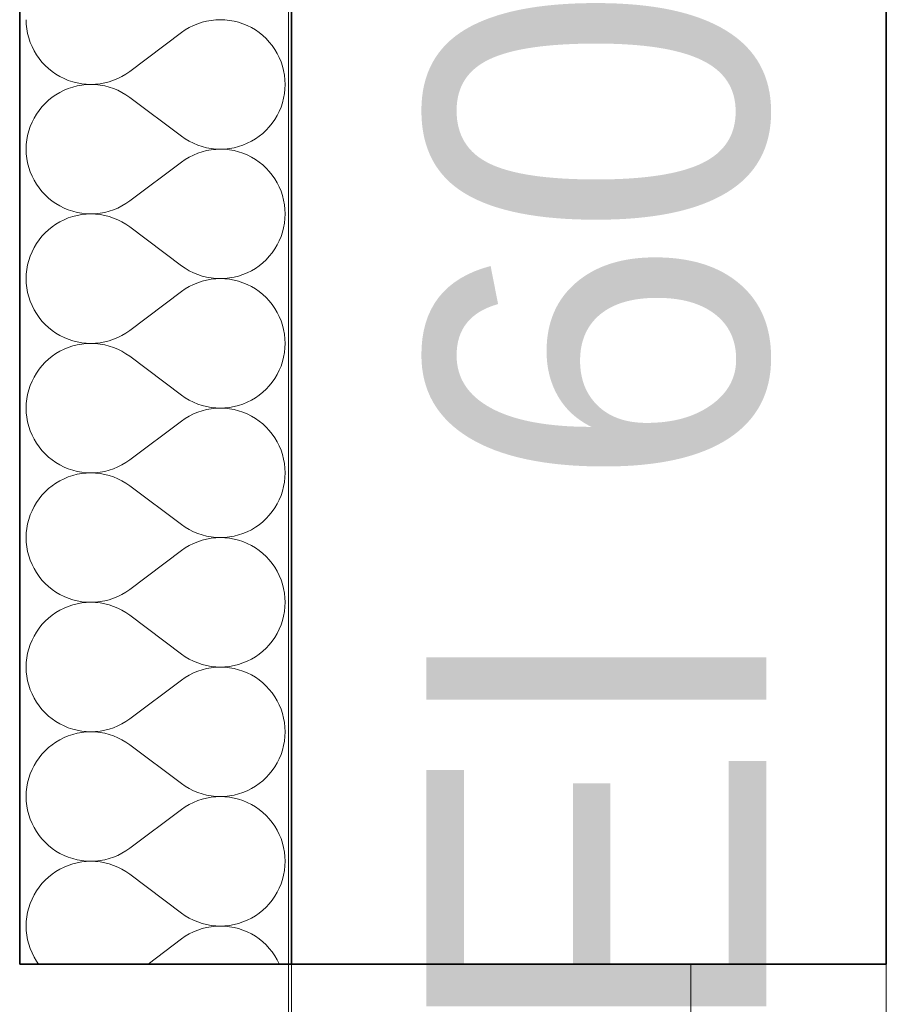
# Model space of a CAD drawing. Header units: millimetres. Extents: x -34676 to 172266, y 39940 to 476087.
# Tile 61 of 256: x 20168 to 20678, y 282323 to 282903. Entities that reach past the tile are written whole.
import ezdxf

# ---------------------------------------------------------------- set-up
doc = ezdxf.new("R2010")
doc.units = ezdxf.units.MM
doc.header["$MEASUREMENT"] = 0
for name, color, linetype in [('#podkład', 252, 'Continuous'), ('- A - ocieplenie', 7, 'Continuous'), ('Drzwi Archicad', 7, 'Continuous'), ('Konstrukcja - Stropy', 7, 'Continuous'), ('Konstrukcja - Ściany zewnętrzne', 7, 'Continuous'), ('Opisy - Tekst', 7, 'Continuous')]:
    doc.layers.add(name, color=color, linetype=linetype)
doc.styles.add('MtXpl_Helvetica', font='txt', dxfattribs={"height": 0.2})

# ---------------------------------------------------------------- blocks, each defined once
blk = doc.blocks.new('UHYGFFFF')
at = {"layer": '- A - ocieplenie', "color": 252, "linetype": 'Continuous', "lineweight": 35, "ltscale": 100}
for p, q in [((19777.48, 396062.63), (19777.47, 388486.86)), ((19937.47, 388486.86), (19937.48, 396062.63)), ((19777.47, 388486.86), (19937.47, 388486.86))]:
    blk.add_line(p, q, dxfattribs=at)
at = {"layer": '- A - ocieplenie', "color": 252, "linetype": 'Continuous', "lineweight": 13, "ltscale": 100}
for p, q in [((19781.28, 389042.61), (19781.38, 389039.89)), ((19884.81, 389041.06), (19882.23, 389040.2)), ((19887.44, 389041.73), (19884.81, 389041.06)), ((19890.12, 389042.22), (19887.44, 389041.73)), ((19892.83, 389042.51), (19890.12, 389042.22)), ((19895.55, 389042.61), (19892.83, 389042.51)), ((19898.26, 389042.52), (19895.55, 389042.61)), ((19900.97, 389042.23), (19898.26, 389042.52)), ((19903.65, 389041.75), (19900.97, 389042.23)), ((19906.28, 389041.07), (19903.65, 389041.75)), ((19908.86, 389040.22), (19906.28, 389041.07)), ((19781.38, 389039.89), (19781.67, 389037.19)), ((19781.67, 389037.19), (19782.16, 389034.51)), ((19874.95, 389036.55), (19872.71, 389034.99)), ((19877.28, 389037.94), (19874.95, 389036.55)), ((19879.72, 389039.16), (19877.28, 389037.94)), ((19882.23, 389040.2), (19879.72, 389039.16)), ((19911.38, 389039.18), (19908.86, 389040.22)), ((19913.81, 389037.96), (19911.38, 389039.18)), ((19916.15, 389036.57), (19913.81, 389037.96)), ((19918.39, 389035.02), (19916.15, 389036.57)), ((19782.16, 389034.51), (19782.83, 389031.87)), ((19782.83, 389031.87), (19783.69, 389029.29)), ((19783.69, 389029.29), (19784.73, 389026.78)), ((19872.71, 389034.99), (19842.24, 389012.14)), ((19920.51, 389033.32), (19918.39, 389035.02)), ((19922.5, 389031.46), (19920.51, 389033.32)), ((19924.35, 389029.47), (19922.5, 389031.46)), ((19926.06, 389027.35), (19924.35, 389029.47)), ((19784.73, 389026.78), (19785.95, 389024.35)), ((19785.95, 389024.35), (19787.34, 389022.01)), ((19927.61, 389025.12), (19926.06, 389027.35)), ((19929, 389022.78), (19927.61, 389025.12)), ((19787.34, 389022.01), (19788.89, 389019.77)), ((19788.89, 389019.77), (19790.6, 389017.66)), ((19930.22, 389020.35), (19929, 389022.78)), ((19931.26, 389017.83), (19930.22, 389020.35)), ((19932.12, 389015.25), (19931.26, 389017.83)), ((19790.6, 389017.66), (19792.45, 389015.67)), ((19792.45, 389015.67), (19794.44, 389013.81)), ((19794.44, 389013.81), (19796.56, 389012.11)), ((19796.56, 389012.11), (19798.8, 389010.56)), ((19840, 389010.58), (19842.24, 389012.14)), ((19932.79, 389012.62), (19932.12, 389015.25)), ((19933.28, 389009.94), (19932.79, 389012.62)), ((19798.8, 389010.56), (19801.14, 389009.17)), ((19801.14, 389009.17), (19803.57, 389007.95)), ((19803.57, 389007.95), (19806.08, 389006.91)), ((19806.08, 389006.91), (19808.67, 389006.05)), ((19830.14, 389006.07), (19832.72, 389006.93)), ((19832.72, 389006.93), (19835.23, 389007.97)), ((19835.23, 389007.97), (19837.66, 389009.19)), ((19837.66, 389009.19), (19840, 389010.58)), ((19933.57, 389007.23), (19933.28, 389009.94)), ((19933.66, 389004.52), (19933.57, 389007.23)), ((19803.57, 389001.08), (19801.14, 388999.86)), ((19806.08, 389002.12), (19803.57, 389001.08)), ((19808.67, 389002.98), (19806.08, 389002.12)), ((19808.67, 389006.05), (19811.3, 389005.38)), ((19811.3, 389003.65), (19808.67, 389002.98)), ((19811.3, 389005.38), (19813.98, 389004.9)), ((19813.98, 389004.13), (19811.3, 389003.65)), ((19813.98, 389004.9), (19816.68, 389004.61)), ((19816.68, 389004.42), (19813.98, 389004.13)), ((19816.68, 389004.61), (19819.4, 389004.52)), ((19819.4, 389004.52), (19816.68, 389004.42)), ((19819.4, 389004.52), (19822.12, 389004.61)), ((19822.12, 389004.42), (19819.4, 389004.52)), ((19822.12, 389004.61), (19824.83, 389004.91)), ((19824.83, 389004.12), (19822.12, 389004.42)), ((19824.83, 389004.91), (19827.5, 389005.39)), ((19827.5, 389003.64), (19824.83, 389004.12)), ((19827.5, 389005.39), (19830.14, 389006.07)), ((19830.14, 389002.96), (19827.5, 389003.64)), ((19832.72, 389002.1), (19830.14, 389002.96)), ((19835.23, 389001.06), (19832.72, 389002.1)), ((19837.66, 388999.84), (19835.23, 389001.06)), ((19933.28, 388999.09), (19933.57, 389001.8)), ((19933.57, 389001.8), (19933.66, 389004.52)), ((19794.44, 388995.22), (19792.45, 388993.37)), ((19796.56, 388996.93), (19794.44, 388995.22)), ((19798.8, 388998.48), (19796.56, 388996.93)), ((19801.14, 388999.86), (19798.8, 388998.48)), ((19840, 388998.45), (19837.66, 388999.84)), ((19842.24, 388996.9), (19840, 388998.45)), ((19872.71, 388974.04), (19842.24, 388996.9)), ((19932.12, 388993.78), (19932.79, 388996.41)), ((19932.79, 388996.41), (19933.28, 388999.09)), ((19788.89, 388989.26), (19787.34, 388987.02)), ((19790.6, 388991.38), (19788.89, 388989.26)), ((19792.45, 388993.37), (19790.6, 388991.38)), ((19930.22, 388988.68), (19931.26, 388991.2)), ((19931.26, 388991.2), (19932.12, 388993.78)), ((19785.95, 388984.68), (19784.73, 388982.25)), ((19787.34, 388987.02), (19785.95, 388984.68)), ((19926.06, 388981.68), (19927.61, 388983.91)), ((19927.61, 388983.91), (19929, 388986.25)), ((19929, 388986.25), (19930.22, 388988.68)), ((19782.83, 388977.16), (19782.16, 388974.52)), ((19783.69, 388979.74), (19782.83, 388977.16)), ((19784.73, 388982.25), (19783.69, 388979.74)), ((19920.51, 388975.72), (19922.5, 388977.57)), ((19922.5, 388977.57), (19924.35, 388979.56)), ((19924.35, 388979.56), (19926.06, 388981.68)), ((19781.67, 388971.84), (19781.38, 388969.14)), ((19782.16, 388974.52), (19781.67, 388971.84)), ((19872.71, 388974.04), (19874.95, 388972.49)), ((19874.95, 388972.49), (19877.28, 388971.1)), ((19913.81, 388971.07), (19916.15, 388972.46)), ((19916.15, 388972.46), (19918.39, 388974.01)), ((19918.39, 388974.01), (19920.51, 388975.72)), ((19781.38, 388969.14), (19781.28, 388966.42)), ((19781.28, 388966.42), (19781.38, 388963.7)), ((19877.28, 388971.1), (19879.72, 388969.88)), ((19879.72, 388969.88), (19882.23, 388968.83)), ((19882.23, 388968.83), (19884.81, 388967.97)), ((19884.81, 388967.97), (19887.44, 388967.3)), ((19887.44, 388965.54), (19884.81, 388964.87)), ((19887.44, 388967.3), (19890.12, 388966.81)), ((19890.12, 388966.03), (19887.44, 388965.54)), ((19890.12, 388966.81), (19892.83, 388966.52)), ((19892.83, 388966.32), (19890.12, 388966.03)), ((19892.83, 388966.52), (19895.55, 388966.42)), ((19895.55, 388966.42), (19892.83, 388966.32)), ((19895.55, 388966.42), (19898.26, 388966.52)), ((19898.26, 388966.33), (19895.55, 388966.42)), ((19898.26, 388966.52), (19900.97, 388966.81)), ((19900.97, 388966.04), (19898.26, 388966.33)), ((19900.97, 388966.81), (19903.65, 388967.29)), ((19903.65, 388965.55), (19900.97, 388966.04)), ((19903.65, 388967.29), (19906.28, 388967.96)), ((19906.28, 388964.88), (19903.65, 388965.55)), ((19906.28, 388967.96), (19908.86, 388968.82)), ((19908.86, 388968.82), (19911.38, 388969.86)), ((19911.38, 388969.86), (19913.81, 388971.07)), ((19781.38, 388963.7), (19781.67, 388961)), ((19781.67, 388961), (19782.16, 388958.32)), ((19874.95, 388960.36), (19872.71, 388958.8)), ((19877.28, 388961.75), (19874.95, 388960.36)), ((19879.72, 388962.97), (19877.28, 388961.75)), ((19882.23, 388964.01), (19879.72, 388962.97)), ((19884.81, 388964.87), (19882.23, 388964.01)), ((19908.86, 388964.03), (19906.28, 388964.88)), ((19911.38, 388962.99), (19908.86, 388964.03)), ((19913.81, 388961.77), (19911.38, 388962.99)), ((19916.15, 388960.38), (19913.81, 388961.77)), ((19918.39, 388958.83), (19916.15, 388960.38)), ((19782.16, 388958.32), (19782.83, 388955.68)), ((19782.83, 388955.68), (19783.69, 388953.1)), ((19872.71, 388958.8), (19842.24, 388935.94)), ((19920.51, 388957.12), (19918.39, 388958.83)), ((19922.5, 388955.27), (19920.51, 388957.12)), ((19924.35, 388953.28), (19922.5, 388955.27)), ((19783.69, 388953.1), (19784.73, 388950.59)), ((19784.73, 388950.59), (19785.95, 388948.16)), ((19926.06, 388951.16), (19924.35, 388953.28)), ((19927.61, 388948.93), (19926.06, 388951.16)), ((19929, 388946.59), (19927.61, 388948.93)), ((19785.95, 388948.16), (19787.34, 388945.82)), ((19787.34, 388945.82), (19788.89, 388943.58)), ((19788.89, 388943.58), (19790.6, 388941.47)), ((19930.22, 388944.16), (19929, 388946.59)), ((19931.26, 388941.64), (19930.22, 388944.16)), ((19790.6, 388941.47), (19792.45, 388939.47)), ((19792.45, 388939.47), (19794.44, 388937.62)), ((19794.44, 388937.62), (19796.56, 388935.92)), ((19932.12, 388939.06), (19931.26, 388941.64)), ((19932.79, 388936.43), (19932.12, 388939.06)), ((19796.56, 388935.92), (19798.8, 388934.36)), ((19798.8, 388934.36), (19801.14, 388932.98)), ((19801.14, 388932.98), (19803.57, 388931.76)), ((19803.57, 388931.76), (19806.08, 388930.72)), ((19832.72, 388930.74), (19835.23, 388931.78)), ((19835.23, 388931.78), (19837.66, 388933)), ((19837.66, 388933), (19840, 388934.39)), ((19840, 388934.39), (19842.24, 388935.94)), ((19933.28, 388933.75), (19932.79, 388936.43)), ((19933.57, 388931.04), (19933.28, 388933.75)), ((19933.66, 388928.33), (19933.57, 388931.04)), ((19806.08, 388925.93), (19803.57, 388924.89)), ((19806.08, 388930.72), (19808.67, 388929.86)), ((19808.67, 388926.79), (19806.08, 388925.93)), ((19808.67, 388929.86), (19811.3, 388929.19)), ((19811.3, 388927.46), (19808.67, 388926.79)), ((19811.3, 388929.19), (19813.98, 388928.71)), ((19813.98, 388927.94), (19811.3, 388927.46)), ((19813.98, 388928.71), (19816.68, 388928.42)), ((19816.68, 388928.23), (19813.98, 388927.94)), ((19816.68, 388928.42), (19819.4, 388928.33)), ((19819.4, 388928.33), (19816.68, 388928.23)), ((19819.4, 388928.33), (19822.12, 388928.42)), ((19822.12, 388928.23), (19819.4, 388928.33)), ((19822.12, 388928.42), (19824.83, 388928.72)), ((19824.83, 388927.93), (19822.12, 388928.23)), ((19824.83, 388928.72), (19827.5, 388929.2)), ((19827.5, 388927.45), (19824.83, 388927.93)), ((19827.5, 388929.2), (19830.14, 388929.88)), ((19830.14, 388926.77), (19827.5, 388927.45)), ((19830.14, 388929.88), (19832.72, 388930.74)), ((19832.72, 388925.91), (19830.14, 388926.77)), ((19835.23, 388924.87), (19832.72, 388925.91)), ((19933.28, 388922.9), (19933.57, 388925.61)), ((19933.57, 388925.61), (19933.66, 388928.33)), ((19796.56, 388920.74), (19794.44, 388919.03)), ((19798.8, 388922.29), (19796.56, 388920.74)), ((19801.14, 388923.67), (19798.8, 388922.29)), ((19803.57, 388924.89), (19801.14, 388923.67)), ((19837.66, 388923.65), (19835.23, 388924.87)), ((19840, 388922.26), (19837.66, 388923.65)), ((19842.24, 388920.71), (19840, 388922.26)), ((19872.71, 388897.85), (19842.24, 388920.71)), ((19932.12, 388917.59), (19932.79, 388920.22)), ((19932.79, 388920.22), (19933.28, 388922.9)), ((19790.6, 388915.19), (19788.89, 388913.07)), ((19792.45, 388917.18), (19790.6, 388915.19)), ((19794.44, 388919.03), (19792.45, 388917.18)), ((19930.22, 388912.49), (19931.26, 388915.01)), ((19931.26, 388915.01), (19932.12, 388917.59)), ((19785.95, 388908.49), (19784.73, 388906.06)), ((19787.34, 388910.83), (19785.95, 388908.49)), ((19788.89, 388913.07), (19787.34, 388910.83)), ((19926.06, 388905.49), (19927.61, 388907.72)), ((19927.61, 388907.72), (19929, 388910.06)), ((19929, 388910.06), (19930.22, 388912.49)), ((19783.69, 388903.55), (19782.83, 388900.97)), ((19784.73, 388906.06), (19783.69, 388903.55)), ((19922.5, 388901.38), (19924.35, 388903.37)), ((19924.35, 388903.37), (19926.06, 388905.49)), ((19782.16, 388898.33), (19781.67, 388895.65)), ((19782.83, 388900.97), (19782.16, 388898.33)), ((19872.71, 388897.85), (19874.95, 388896.3)), ((19874.95, 388896.3), (19877.28, 388894.91)), ((19913.81, 388894.88), (19916.15, 388896.27)), ((19916.15, 388896.27), (19918.39, 388897.82)), ((19918.39, 388897.82), (19920.51, 388899.53)), ((19920.51, 388899.53), (19922.5, 388901.38)), ((19781.38, 388892.95), (19781.28, 388890.23)), ((19781.28, 388890.23), (19781.38, 388887.51)), ((19781.67, 388895.65), (19781.38, 388892.95)), ((19877.28, 388894.91), (19879.72, 388893.69)), ((19879.72, 388893.69), (19882.23, 388892.64)), ((19882.23, 388892.64), (19884.81, 388891.78)), ((19884.81, 388891.78), (19887.44, 388891.11)), ((19887.44, 388891.11), (19890.12, 388890.62)), ((19890.12, 388890.62), (19892.83, 388890.33)), ((19892.83, 388890.33), (19895.55, 388890.23)), ((19895.55, 388890.23), (19892.83, 388890.13)), ((19895.55, 388890.23), (19898.26, 388890.33)), ((19898.26, 388890.13), (19895.55, 388890.23)), ((19898.26, 388890.33), (19900.97, 388890.61)), ((19900.97, 388890.61), (19903.65, 388891.1)), ((19903.65, 388891.1), (19906.28, 388891.77)), ((19906.28, 388891.77), (19908.86, 388892.63)), ((19908.86, 388892.63), (19911.38, 388893.67)), ((19911.38, 388893.67), (19913.81, 388894.88)), ((19781.38, 388887.51), (19781.67, 388884.81)), ((19781.67, 388884.81), (19782.16, 388882.13)), ((19877.28, 388885.55), (19874.95, 388884.16)), ((19879.72, 388886.77), (19877.28, 388885.55)), ((19882.23, 388887.82), (19879.72, 388886.77)), ((19884.81, 388888.68), (19882.23, 388887.82)), ((19887.44, 388889.35), (19884.81, 388888.68)), ((19890.12, 388889.84), (19887.44, 388889.35)), ((19892.83, 388890.13), (19890.12, 388889.84)), ((19900.97, 388889.85), (19898.26, 388890.13)), ((19903.65, 388889.36), (19900.97, 388889.85)), ((19906.28, 388888.69), (19903.65, 388889.36)), ((19908.86, 388887.83), (19906.28, 388888.69)), ((19911.38, 388886.8), (19908.86, 388887.83)), ((19913.81, 388885.58), (19911.38, 388886.8)), ((19916.15, 388884.19), (19913.81, 388885.58)), ((19782.16, 388882.13), (19782.83, 388879.49)), ((19782.83, 388879.49), (19783.69, 388876.91)), ((19872.71, 388882.61), (19842.24, 388859.75)), ((19874.95, 388884.16), (19872.71, 388882.61)), ((19918.39, 388882.64), (19916.15, 388884.19)), ((19920.51, 388880.93), (19918.39, 388882.64)), ((19922.5, 388879.08), (19920.51, 388880.93)), ((19924.35, 388877.09), (19922.5, 388879.08)), ((19783.69, 388876.91), (19784.73, 388874.4)), ((19784.73, 388874.4), (19785.95, 388871.97)), ((19926.06, 388874.97), (19924.35, 388877.09)), ((19927.61, 388872.74), (19926.06, 388874.97)), ((19785.95, 388871.97), (19787.34, 388869.63)), ((19787.34, 388869.63), (19788.89, 388867.39)), ((19788.89, 388867.39), (19790.6, 388865.27)), ((19929, 388870.4), (19927.61, 388872.74)), ((19930.22, 388867.97), (19929, 388870.4)), ((19931.26, 388865.45), (19930.22, 388867.97)), ((19790.6, 388865.27), (19792.45, 388863.28)), ((19792.45, 388863.28), (19794.44, 388861.43)), ((19794.44, 388861.43), (19796.56, 388859.72)), ((19932.12, 388862.87), (19931.26, 388865.45)), ((19932.79, 388860.24), (19932.12, 388862.87)), ((19796.56, 388859.72), (19798.8, 388858.17)), ((19798.8, 388858.17), (19801.14, 388856.79)), ((19801.14, 388856.79), (19803.57, 388855.57)), ((19803.57, 388855.57), (19806.08, 388854.53)), ((19832.72, 388854.55), (19835.23, 388855.59)), ((19835.23, 388855.59), (19837.66, 388856.81)), ((19837.66, 388856.81), (19840, 388858.2)), ((19840, 388858.2), (19842.24, 388859.75)), ((19933.28, 388857.56), (19932.79, 388860.24)), ((19933.57, 388854.85), (19933.28, 388857.56)), ((19806.08, 388849.74), (19803.57, 388848.7)), ((19806.08, 388854.53), (19808.67, 388853.67)), ((19808.67, 388850.6), (19806.08, 388849.74)), ((19808.67, 388853.67), (19811.3, 388853)), ((19811.3, 388851.27), (19808.67, 388850.6)), ((19811.3, 388853), (19813.98, 388852.52)), ((19813.98, 388851.75), (19811.3, 388851.27)), ((19813.98, 388852.52), (19816.68, 388852.23)), ((19816.68, 388852.04), (19813.98, 388851.75)), ((19816.68, 388852.23), (19819.4, 388852.13)), ((19819.4, 388852.13), (19816.68, 388852.04)), ((19819.4, 388852.13), (19822.12, 388852.23)), ((19822.12, 388852.04), (19819.4, 388852.13)), ((19822.12, 388852.23), (19824.83, 388852.53)), ((19824.83, 388851.74), (19822.12, 388852.04)), ((19824.83, 388852.53), (19827.5, 388853.01)), ((19827.5, 388851.26), (19824.83, 388851.74)), ((19827.5, 388853.01), (19830.14, 388853.69)), ((19830.14, 388850.58), (19827.5, 388851.26)), ((19830.14, 388853.69), (19832.72, 388854.55)), ((19832.72, 388849.72), (19830.14, 388850.58)), ((19835.23, 388848.68), (19832.72, 388849.72)), ((19933.66, 388852.13), (19933.57, 388854.85)), ((19933.57, 388849.42), (19933.66, 388852.13)), ((19796.56, 388844.55), (19794.44, 388842.84)), ((19798.8, 388846.1), (19796.56, 388844.55)), ((19801.14, 388847.48), (19798.8, 388846.1)), ((19803.57, 388848.7), (19801.14, 388847.48)), ((19837.66, 388847.46), (19835.23, 388848.68)), ((19840, 388846.07), (19837.66, 388847.46)), ((19842.24, 388844.52), (19840, 388846.07)), ((19872.71, 388821.66), (19842.24, 388844.52)), ((19932.12, 388841.4), (19932.79, 388844.03)), ((19932.79, 388844.03), (19933.28, 388846.71)), ((19933.28, 388846.71), (19933.57, 388849.42)), ((19790.6, 388839), (19788.89, 388836.88)), ((19792.45, 388840.99), (19790.6, 388839)), ((19794.44, 388842.84), (19792.45, 388840.99)), ((19930.22, 388836.3), (19931.26, 388838.82)), ((19931.26, 388838.82), (19932.12, 388841.4)), ((19785.95, 388832.3), (19784.73, 388829.87)), ((19787.34, 388834.64), (19785.95, 388832.3)), ((19788.89, 388836.88), (19787.34, 388834.64)), ((19927.61, 388831.53), (19929, 388833.87)), ((19929, 388833.87), (19930.22, 388836.3)), ((19783.69, 388827.36), (19782.83, 388824.78)), ((19784.73, 388829.87), (19783.69, 388827.36)), ((19922.5, 388825.19), (19924.35, 388827.18)), ((19924.35, 388827.18), (19926.06, 388829.3)), ((19926.06, 388829.3), (19927.61, 388831.53)), ((19782.16, 388822.14), (19781.67, 388819.46)), ((19782.83, 388824.78), (19782.16, 388822.14)), ((19872.71, 388821.66), (19874.95, 388820.11)), ((19916.15, 388820.08), (19918.39, 388821.63)), ((19918.39, 388821.63), (19920.51, 388823.34)), ((19920.51, 388823.34), (19922.5, 388825.19)), ((19781.38, 388816.76), (19781.28, 388814.04)), ((19781.67, 388819.46), (19781.38, 388816.76)), ((19874.95, 388820.11), (19877.28, 388818.72)), ((19877.28, 388818.72), (19879.72, 388817.5)), ((19879.72, 388817.5), (19882.23, 388816.45)), ((19882.23, 388816.45), (19884.81, 388815.59)), ((19884.81, 388815.59), (19887.44, 388814.92)), ((19887.44, 388814.92), (19890.12, 388814.43)), ((19900.97, 388814.42), (19903.65, 388814.91)), ((19903.65, 388814.91), (19906.28, 388815.58)), ((19906.28, 388815.58), (19908.86, 388816.44)), ((19908.86, 388816.44), (19911.38, 388817.47)), ((19911.38, 388817.47), (19913.81, 388818.69)), ((19913.81, 388818.69), (19916.15, 388820.08)), ((19781.28, 388814.04), (19781.38, 388811.32)), ((19781.38, 388811.32), (19781.67, 388808.62)), ((19877.28, 388809.36), (19874.95, 388807.97)), ((19879.72, 388810.58), (19877.28, 388809.36)), ((19882.23, 388811.63), (19879.72, 388810.58)), ((19884.81, 388812.49), (19882.23, 388811.63)), ((19887.44, 388813.16), (19884.81, 388812.49)), ((19890.12, 388813.65), (19887.44, 388813.16)), ((19890.12, 388814.43), (19892.83, 388814.14)), ((19892.83, 388813.94), (19890.12, 388813.65)), ((19892.83, 388814.14), (19895.55, 388814.04)), ((19895.55, 388814.04), (19892.83, 388813.94)), ((19895.55, 388814.04), (19898.26, 388814.14)), ((19898.26, 388813.94), (19895.55, 388814.04)), ((19898.26, 388814.14), (19900.97, 388814.42)), ((19900.97, 388813.66), (19898.26, 388813.94)), ((19903.65, 388813.17), (19900.97, 388813.66)), ((19906.28, 388812.5), (19903.65, 388813.17)), ((19908.86, 388811.64), (19906.28, 388812.5)), ((19911.38, 388810.6), (19908.86, 388811.64)), ((19913.81, 388809.39), (19911.38, 388810.6)), ((19916.15, 388808), (19913.81, 388809.39)), ((19781.67, 388808.62), (19782.16, 388805.94)), ((19782.16, 388805.94), (19782.83, 388803.3)), ((19872.71, 388806.42), (19842.24, 388783.56)), ((19874.95, 388807.97), (19872.71, 388806.42)), ((19918.39, 388806.45), (19916.15, 388808)), ((19920.51, 388804.74), (19918.39, 388806.45)), ((19922.5, 388802.89), (19920.51, 388804.74)), ((19782.83, 388803.3), (19783.69, 388800.72)), ((19783.69, 388800.72), (19784.73, 388798.21)), ((19784.73, 388798.21), (19785.95, 388795.78)), ((19924.35, 388800.9), (19922.5, 388802.89)), ((19926.06, 388798.78), (19924.35, 388800.9)), ((19927.61, 388796.55), (19926.06, 388798.78)), ((19785.95, 388795.78), (19787.34, 388793.44)), ((19787.34, 388793.44), (19788.89, 388791.2)), ((19929, 388794.21), (19927.61, 388796.55)), ((19930.22, 388791.78), (19929, 388794.21)), ((19931.26, 388789.26), (19930.22, 388791.78)), ((19788.89, 388791.2), (19790.6, 388789.08)), ((19790.6, 388789.08), (19792.45, 388787.09)), ((19792.45, 388787.09), (19794.44, 388785.24)), ((19932.12, 388786.68), (19931.26, 388789.26)), ((19932.79, 388784.05), (19932.12, 388786.68)), ((19794.44, 388785.24), (19796.56, 388783.53)), ((19796.56, 388783.53), (19798.8, 388781.98)), ((19798.8, 388781.98), (19801.14, 388780.6)), ((19801.14, 388780.6), (19803.57, 388779.38)), ((19835.23, 388779.4), (19837.66, 388780.62)), ((19837.66, 388780.62), (19840, 388782.01)), ((19840, 388782.01), (19842.24, 388783.56)), ((19933.28, 388781.37), (19932.79, 388784.05)), ((19933.57, 388778.66), (19933.28, 388781.37)), ((19803.57, 388779.38), (19806.08, 388778.34)), ((19806.08, 388778.34), (19808.67, 388777.48)), ((19808.67, 388774.41), (19806.08, 388773.55)), ((19808.67, 388777.48), (19811.3, 388776.81)), ((19811.3, 388775.08), (19808.67, 388774.41)), ((19811.3, 388776.81), (19813.98, 388776.33)), ((19813.98, 388775.56), (19811.3, 388775.08)), ((19813.98, 388776.33), (19816.68, 388776.04)), ((19816.68, 388775.85), (19813.98, 388775.56)), ((19816.68, 388776.04), (19819.4, 388775.94)), ((19819.4, 388775.94), (19816.68, 388775.85)), ((19819.4, 388775.94), (19822.12, 388776.04)), ((19822.12, 388775.85), (19819.4, 388775.94)), ((19822.12, 388776.04), (19824.83, 388776.34)), ((19824.83, 388775.55), (19822.12, 388775.85)), ((19824.83, 388776.34), (19827.5, 388776.82)), ((19827.5, 388775.07), (19824.83, 388775.55)), ((19827.5, 388776.82), (19830.14, 388777.5)), ((19830.14, 388774.39), (19827.5, 388775.07)), ((19830.14, 388777.5), (19832.72, 388778.36)), ((19832.72, 388773.53), (19830.14, 388774.39)), ((19832.72, 388778.36), (19835.23, 388779.4)), ((19933.66, 388775.94), (19933.57, 388778.66)), ((19933.57, 388773.23), (19933.66, 388775.94)), ((19798.8, 388769.91), (19796.56, 388768.35)), ((19801.14, 388771.29), (19798.8, 388769.91)), ((19803.57, 388772.51), (19801.14, 388771.29)), ((19806.08, 388773.55), (19803.57, 388772.51)), ((19835.23, 388772.49), (19832.72, 388773.53)), ((19837.66, 388771.27), (19835.23, 388772.49)), ((19840, 388769.88), (19837.66, 388771.27)), ((19842.24, 388768.33), (19840, 388769.88)), ((19932.79, 388767.84), (19933.28, 388770.52)), ((19933.28, 388770.52), (19933.57, 388773.23)), ((19790.6, 388762.8), (19788.89, 388760.69)), ((19792.45, 388764.8), (19790.6, 388762.8)), ((19794.44, 388766.65), (19792.45, 388764.8)), ((19796.56, 388768.35), (19794.44, 388766.65)), ((19872.71, 388745.47), (19842.24, 388768.33)), ((19931.26, 388762.63), (19932.12, 388765.21)), ((19932.12, 388765.21), (19932.79, 388767.84)), ((19787.34, 388758.45), (19785.95, 388756.11)), ((19788.89, 388760.69), (19787.34, 388758.45)), ((19927.61, 388755.34), (19929, 388757.68)), ((19929, 388757.68), (19930.22, 388760.11)), ((19930.22, 388760.11), (19931.26, 388762.63)), ((19783.69, 388751.17), (19782.83, 388748.59)), ((19784.73, 388753.68), (19783.69, 388751.17)), ((19785.95, 388756.11), (19784.73, 388753.68)), ((19924.35, 388750.99), (19926.06, 388753.11)), ((19926.06, 388753.11), (19927.61, 388755.34)), ((19782.16, 388745.95), (19781.67, 388743.27)), ((19782.83, 388748.59), (19782.16, 388745.95)), ((19872.71, 388745.47), (19874.95, 388743.91)), ((19916.15, 388743.89), (19918.39, 388745.44)), ((19918.39, 388745.44), (19920.51, 388747.15)), ((19920.51, 388747.15), (19922.5, 388749)), ((19922.5, 388749), (19924.35, 388750.99)), ((19781.38, 388740.57), (19781.28, 388737.85)), ((19781.67, 388743.27), (19781.38, 388740.57)), ((19874.95, 388743.91), (19877.28, 388742.52)), ((19877.28, 388742.52), (19879.72, 388741.3)), ((19879.72, 388741.3), (19882.23, 388740.26)), ((19882.23, 388740.26), (19884.81, 388739.4)), ((19906.28, 388739.39), (19908.86, 388740.24)), ((19908.86, 388740.24), (19911.38, 388741.28)), ((19911.38, 388741.28), (19913.81, 388742.5)), ((19913.81, 388742.5), (19916.15, 388743.89)), ((19781.28, 388737.85), (19781.38, 388735.13)), ((19781.38, 388735.13), (19781.67, 388732.43)), ((19879.72, 388734.39), (19877.28, 388733.17)), ((19882.23, 388735.44), (19879.72, 388734.39)), ((19884.81, 388736.3), (19882.23, 388735.44)), ((19884.81, 388739.4), (19887.44, 388738.73)), ((19887.44, 388736.97), (19884.81, 388736.3)), ((19887.44, 388738.73), (19890.12, 388738.24)), ((19890.12, 388737.46), (19887.44, 388736.97)), ((19890.12, 388738.24), (19892.83, 388737.95)), ((19892.83, 388737.75), (19890.12, 388737.46)), ((19892.83, 388737.95), (19895.55, 388737.85)), ((19895.55, 388737.85), (19892.83, 388737.75)), ((19895.55, 388737.85), (19898.26, 388737.94)), ((19898.26, 388737.75), (19895.55, 388737.85)), ((19898.26, 388737.94), (19900.97, 388738.23)), ((19900.97, 388737.46), (19898.26, 388737.75)), ((19900.97, 388738.23), (19903.65, 388738.72)), ((19903.65, 388736.98), (19900.97, 388737.46)), ((19903.65, 388738.72), (19906.28, 388739.39)), ((19906.28, 388736.31), (19903.65, 388736.98)), ((19908.86, 388735.45), (19906.28, 388736.31)), ((19911.38, 388734.41), (19908.86, 388735.45)), ((19913.81, 388733.2), (19911.38, 388734.41)), ((19781.67, 388732.43), (19782.16, 388729.75)), ((19782.16, 388729.75), (19782.83, 388727.11)), ((19872.71, 388730.23), (19842.24, 388707.37)), ((19874.95, 388731.78), (19872.71, 388730.23)), ((19877.28, 388733.17), (19874.95, 388731.78)), ((19916.15, 388731.81), (19913.81, 388733.2)), ((19918.39, 388730.26), (19916.15, 388731.81)), ((19920.51, 388728.55), (19918.39, 388730.26)), ((19922.5, 388726.7), (19920.51, 388728.55)), ((19782.83, 388727.11), (19783.69, 388724.53)), ((19783.69, 388724.53), (19784.73, 388722.02)), ((19924.35, 388724.71), (19922.5, 388726.7)), ((19926.06, 388722.59), (19924.35, 388724.71)), ((19927.61, 388720.36), (19926.06, 388722.59)), ((19784.73, 388722.02), (19785.95, 388719.59)), ((19785.95, 388719.59), (19787.34, 388717.25)), ((19787.34, 388717.25), (19788.89, 388715.01)), ((19929, 388718.02), (19927.61, 388720.36)), ((19930.22, 388715.59), (19929, 388718.02)), ((19788.89, 388715.01), (19790.6, 388712.89)), ((19790.6, 388712.89), (19792.45, 388710.9)), ((19792.45, 388710.9), (19794.44, 388709.05)), ((19931.26, 388713.07), (19930.22, 388715.59)), ((19932.12, 388710.49), (19931.26, 388713.07)), ((19794.44, 388709.05), (19796.56, 388707.34)), ((19796.56, 388707.34), (19798.8, 388705.79)), ((19798.8, 388705.79), (19801.14, 388704.41)), ((19837.66, 388704.43), (19840, 388705.82)), ((19840, 388705.82), (19842.24, 388707.37)), ((19932.79, 388707.86), (19932.12, 388710.49)), ((19933.28, 388705.18), (19932.79, 388707.86)), ((19933.57, 388702.47), (19933.28, 388705.18)), ((19801.14, 388704.41), (19803.57, 388703.19)), ((19803.57, 388703.19), (19806.08, 388702.15)), ((19806.08, 388702.15), (19808.67, 388701.29)), ((19808.67, 388701.29), (19811.3, 388700.62)), ((19811.3, 388700.62), (19813.98, 388700.14)), ((19813.98, 388699.37), (19811.3, 388698.89)), ((19813.98, 388700.14), (19816.68, 388699.85)), ((19816.68, 388699.66), (19813.98, 388699.37)), ((19816.68, 388699.85), (19819.4, 388699.75)), ((19819.4, 388699.75), (19816.68, 388699.66)), ((19819.4, 388699.75), (19822.12, 388699.85)), ((19822.12, 388699.66), (19819.4, 388699.75)), ((19822.12, 388699.85), (19824.83, 388700.15)), ((19824.83, 388699.36), (19822.12, 388699.66)), ((19824.83, 388700.15), (19827.5, 388700.63)), ((19827.5, 388698.88), (19824.83, 388699.36)), ((19827.5, 388700.63), (19830.14, 388701.31)), ((19830.14, 388701.31), (19832.72, 388702.17)), ((19832.72, 388702.17), (19835.23, 388703.21)), ((19835.23, 388703.21), (19837.66, 388704.43)), ((19933.66, 388699.75), (19933.57, 388702.47)), ((19933.57, 388697.04), (19933.66, 388699.75)), ((19798.8, 388693.72), (19796.56, 388692.16)), ((19801.14, 388695.1), (19798.8, 388693.72)), ((19803.57, 388696.32), (19801.14, 388695.1)), ((19806.08, 388697.36), (19803.57, 388696.32)), ((19808.67, 388698.22), (19806.08, 388697.36)), ((19811.3, 388698.89), (19808.67, 388698.22)), ((19830.14, 388698.2), (19827.5, 388698.88)), ((19832.72, 388697.34), (19830.14, 388698.2)), ((19835.23, 388696.3), (19832.72, 388697.34)), ((19837.66, 388695.08), (19835.23, 388696.3)), ((19840, 388693.69), (19837.66, 388695.08)), ((19842.24, 388692.14), (19840, 388693.69)), ((19932.79, 388691.65), (19933.28, 388694.33)), ((19933.28, 388694.33), (19933.57, 388697.04)), ((19792.45, 388688.6), (19790.6, 388686.61)), ((19794.44, 388690.46), (19792.45, 388688.6)), ((19796.56, 388692.16), (19794.44, 388690.46)), ((19872.71, 388669.28), (19842.24, 388692.14)), ((19931.26, 388686.44), (19932.12, 388689.02)), ((19932.12, 388689.02), (19932.79, 388691.65)), ((19787.34, 388682.26), (19785.95, 388679.92)), ((19788.89, 388684.5), (19787.34, 388682.26)), ((19790.6, 388686.61), (19788.89, 388684.5)), ((19929, 388681.49), (19930.22, 388683.92)), ((19930.22, 388683.92), (19931.26, 388686.44)), ((19784.73, 388677.49), (19783.69, 388674.98)), ((19785.95, 388679.92), (19784.73, 388677.49)), ((19924.35, 388674.8), (19926.06, 388676.92)), ((19926.06, 388676.92), (19927.61, 388679.15)), ((19927.61, 388679.15), (19929, 388681.49)), ((19782.83, 388672.4), (19782.16, 388669.76)), ((19783.69, 388674.98), (19782.83, 388672.4)), ((19918.39, 388669.25), (19920.51, 388670.95)), ((19920.51, 388670.95), (19922.5, 388672.81)), ((19922.5, 388672.81), (19924.35, 388674.8)), ((19781.38, 388664.38), (19781.28, 388661.66)), ((19781.67, 388667.08), (19781.38, 388664.38)), ((19782.16, 388669.76), (19781.67, 388667.08)), ((19872.71, 388669.28), (19874.95, 388667.72)), ((19874.95, 388667.72), (19877.28, 388666.33)), ((19877.28, 388666.33), (19879.72, 388665.11)), ((19879.72, 388665.11), (19882.23, 388664.07)), ((19908.86, 388664.05), (19911.38, 388665.09)), ((19911.38, 388665.09), (19913.81, 388666.31)), ((19913.81, 388666.31), (19916.15, 388667.7)), ((19916.15, 388667.7), (19918.39, 388669.25)), ((19781.28, 388661.66), (19781.38, 388658.94)), ((19781.38, 388658.94), (19781.67, 388656.24)), ((19882.23, 388659.25), (19879.72, 388658.2)), ((19882.23, 388664.07), (19884.81, 388663.21)), ((19884.81, 388660.11), (19882.23, 388659.25)), ((19884.81, 388663.21), (19887.44, 388662.54)), ((19887.44, 388660.78), (19884.81, 388660.11)), ((19887.44, 388662.54), (19890.12, 388662.05)), ((19890.12, 388661.27), (19887.44, 388660.78)), ((19890.12, 388662.05), (19892.83, 388661.76)), ((19892.83, 388661.56), (19890.12, 388661.27)), ((19892.83, 388661.76), (19895.55, 388661.66)), ((19895.55, 388661.66), (19892.83, 388661.56)), ((19895.55, 388661.66), (19898.26, 388661.75)), ((19898.26, 388661.56), (19895.55, 388661.66)), ((19898.26, 388661.75), (19900.97, 388662.04)), ((19900.97, 388661.27), (19898.26, 388661.56)), ((19900.97, 388662.04), (19903.65, 388662.52)), ((19903.65, 388660.79), (19900.97, 388661.27)), ((19903.65, 388662.52), (19906.28, 388663.2)), ((19906.28, 388660.12), (19903.65, 388660.79)), ((19906.28, 388663.2), (19908.86, 388664.05)), ((19908.86, 388659.26), (19906.28, 388660.12)), ((19911.38, 388658.22), (19908.86, 388659.26)), ((19781.67, 388656.24), (19782.16, 388653.56)), ((19782.16, 388653.56), (19782.83, 388650.92)), ((19872.71, 388654.04), (19842.24, 388631.18)), ((19874.95, 388655.59), (19872.71, 388654.04)), ((19877.28, 388656.98), (19874.95, 388655.59)), ((19879.72, 388658.2), (19877.28, 388656.98)), ((19913.81, 388657.01), (19911.38, 388658.22)), ((19916.15, 388655.62), (19913.81, 388657.01)), ((19918.39, 388654.07), (19916.15, 388655.62)), ((19920.51, 388652.36), (19918.39, 388654.07)), ((19782.83, 388650.92), (19783.69, 388648.34)), ((19783.69, 388648.34), (19784.73, 388645.83)), ((19922.5, 388650.51), (19920.51, 388652.36)), ((19924.35, 388648.52), (19922.5, 388650.51)), ((19926.06, 388646.4), (19924.35, 388648.52)), ((19784.73, 388645.83), (19785.95, 388643.39)), ((19785.95, 388643.39), (19787.34, 388641.06)), ((19927.61, 388644.17), (19926.06, 388646.4)), ((19929, 388641.83), (19927.61, 388644.17)), ((19930.22, 388639.39), (19929, 388641.83)), ((19787.34, 388641.06), (19788.89, 388638.82)), ((19788.89, 388638.82), (19790.6, 388636.7)), ((19790.6, 388636.7), (19792.45, 388634.71)), ((19931.26, 388636.88), (19930.22, 388639.39)), ((19932.12, 388634.3), (19931.26, 388636.88)), ((19792.45, 388634.71), (19794.44, 388632.86)), ((19794.44, 388632.86), (19796.56, 388631.15)), ((19796.56, 388631.15), (19798.8, 388629.6)), ((19798.8, 388629.6), (19801.14, 388628.22)), ((19837.66, 388628.24), (19840, 388629.63)), ((19840, 388629.63), (19842.24, 388631.18)), ((19932.79, 388631.66), (19932.12, 388634.3)), ((19933.28, 388628.99), (19932.79, 388631.66)), ((19801.14, 388628.22), (19803.57, 388627)), ((19803.57, 388627), (19806.08, 388625.96)), ((19806.08, 388625.96), (19808.67, 388625.1)), ((19808.67, 388625.1), (19811.3, 388624.43)), ((19811.3, 388624.43), (19813.98, 388623.95)), ((19813.98, 388623.95), (19816.68, 388623.66)), ((19822.12, 388623.66), (19824.83, 388623.96)), ((19824.83, 388623.96), (19827.5, 388624.44)), ((19827.5, 388624.44), (19830.14, 388625.11)), ((19830.14, 388625.11), (19832.72, 388625.98)), ((19832.72, 388625.98), (19835.23, 388627.02)), ((19835.23, 388627.02), (19837.66, 388628.24)), ((19933.57, 388626.28), (19933.28, 388628.99)), ((19933.66, 388623.56), (19933.57, 388626.28)), ((19801.14, 388618.91), (19798.8, 388617.52)), ((19803.57, 388620.13), (19801.14, 388618.91)), ((19806.08, 388621.17), (19803.57, 388620.13)), ((19808.67, 388622.03), (19806.08, 388621.17)), ((19811.3, 388622.7), (19808.67, 388622.03)), ((19813.98, 388623.18), (19811.3, 388622.7)), ((19816.68, 388623.47), (19813.98, 388623.18)), ((19816.68, 388623.66), (19819.4, 388623.56)), ((19819.4, 388623.56), (19816.68, 388623.47)), ((19819.4, 388623.56), (19822.12, 388623.66)), ((19822.12, 388623.46), (19819.4, 388623.56)), ((19824.83, 388623.17), (19822.12, 388623.46)), ((19827.5, 388622.69), (19824.83, 388623.17)), ((19830.14, 388622.01), (19827.5, 388622.69)), ((19832.72, 388621.15), (19830.14, 388622.01)), ((19835.23, 388620.11), (19832.72, 388621.15)), ((19837.66, 388618.89), (19835.23, 388620.11)), ((19840, 388617.5), (19837.66, 388618.89)), ((19932.79, 388615.46), (19933.28, 388618.14)), ((19933.28, 388618.14), (19933.57, 388620.84)), ((19933.57, 388620.84), (19933.66, 388623.56)), ((19792.45, 388612.41), (19790.6, 388610.42)), ((19794.44, 388614.27), (19792.45, 388612.41)), ((19796.56, 388615.97), (19794.44, 388614.27)), ((19798.8, 388617.52), (19796.56, 388615.97)), ((19842.24, 388615.94), (19840, 388617.5)), ((19872.71, 388593.09), (19842.24, 388615.94)), ((19931.26, 388610.25), (19932.12, 388612.83)), ((19932.12, 388612.83), (19932.79, 388615.46)), ((19788.89, 388608.31), (19787.34, 388606.07)), ((19790.6, 388610.42), (19788.89, 388608.31)), ((19929, 388605.3), (19930.22, 388607.73)), ((19930.22, 388607.73), (19931.26, 388610.25)), ((19784.73, 388601.3), (19783.69, 388598.79)), ((19785.95, 388603.73), (19784.73, 388601.3)), ((19787.34, 388606.07), (19785.95, 388603.73)), ((19924.35, 388598.61), (19926.06, 388600.73)), ((19926.06, 388600.73), (19927.61, 388602.96)), ((19927.61, 388602.96), (19929, 388605.3)), ((19782.83, 388596.21), (19782.16, 388593.57)), ((19783.69, 388598.79), (19782.83, 388596.21)), ((19918.39, 388593.06), (19920.51, 388594.76)), ((19920.51, 388594.76), (19922.5, 388596.62)), ((19922.5, 388596.62), (19924.35, 388598.61)), ((19781.67, 388590.89), (19781.38, 388588.19)), ((19782.16, 388593.57), (19781.67, 388590.89)), ((19872.71, 388593.09), (19874.95, 388591.53)), ((19874.95, 388591.53), (19877.28, 388590.14)), ((19877.28, 388590.14), (19879.72, 388588.92)), ((19879.72, 388588.92), (19882.23, 388587.88)), ((19911.38, 388588.9), (19913.81, 388590.12)), ((19913.81, 388590.12), (19916.15, 388591.51)), ((19916.15, 388591.51), (19918.39, 388593.06)), ((19781.38, 388588.19), (19781.28, 388585.47)), ((19781.28, 388585.47), (19781.38, 388582.75)), ((19882.23, 388587.88), (19884.81, 388587.02)), ((19884.81, 388583.92), (19882.23, 388583.06)), ((19884.81, 388587.02), (19887.44, 388586.34)), ((19887.44, 388584.59), (19884.81, 388583.92)), ((19887.44, 388586.34), (19890.12, 388585.86)), ((19890.12, 388585.08), (19887.44, 388584.59)), ((19890.12, 388585.86), (19892.83, 388585.57)), ((19892.83, 388585.37), (19890.12, 388585.08)), ((19892.83, 388585.57), (19895.55, 388585.47)), ((19895.55, 388585.47), (19892.83, 388585.37)), ((19895.55, 388585.47), (19898.26, 388585.56)), ((19898.26, 388585.37), (19895.55, 388585.47)), ((19898.26, 388585.56), (19900.97, 388585.85)), ((19900.97, 388585.08), (19898.26, 388585.37)), ((19900.97, 388585.85), (19903.65, 388586.33)), ((19903.65, 388584.6), (19900.97, 388585.08)), ((19903.65, 388586.33), (19906.28, 388587.01)), ((19906.28, 388583.93), (19903.65, 388584.6)), ((19906.28, 388587.01), (19908.86, 388587.86)), ((19908.86, 388583.07), (19906.28, 388583.93)), ((19908.86, 388587.86), (19911.38, 388588.9)), ((19781.38, 388582.75), (19781.67, 388580.04)), ((19781.67, 388580.04), (19782.16, 388577.37)), ((19782.16, 388577.37), (19782.83, 388574.73)), ((19872.71, 388577.85), (19842.24, 388554.99)), ((19874.95, 388579.4), (19872.71, 388577.85)), ((19877.28, 388580.79), (19874.95, 388579.4)), ((19879.72, 388582.01), (19877.28, 388580.79)), ((19882.23, 388583.06), (19879.72, 388582.01)), ((19911.38, 388582.03), (19908.86, 388583.07)), ((19913.81, 388580.82), (19911.38, 388582.03)), ((19916.15, 388579.43), (19913.81, 388580.82)), ((19918.39, 388577.88), (19916.15, 388579.43)), ((19920.51, 388576.17), (19918.39, 388577.88)), ((19782.83, 388574.73), (19783.69, 388572.15)), ((19783.69, 388572.15), (19784.73, 388569.64)), ((19922.5, 388574.32), (19920.51, 388576.17)), ((19924.35, 388572.33), (19922.5, 388574.32)), ((19926.06, 388570.21), (19924.35, 388572.33)), ((19784.73, 388569.64), (19785.95, 388567.2)), ((19785.95, 388567.2), (19787.34, 388564.87)), ((19927.61, 388567.98), (19926.06, 388570.21)), ((19929, 388565.64), (19927.61, 388567.98)), ((19787.34, 388564.87), (19788.89, 388562.63)), ((19788.89, 388562.63), (19790.6, 388560.51)), ((19790.6, 388560.51), (19792.45, 388558.52)), ((19930.22, 388563.2), (19929, 388565.64)), ((19931.26, 388560.69), (19930.22, 388563.2)), ((19932.12, 388558.11), (19931.26, 388560.69)), ((19792.45, 388558.52), (19794.44, 388556.67)), ((19794.44, 388556.67), (19796.56, 388554.96)), ((19796.56, 388554.96), (19798.8, 388553.41)), ((19840, 388553.44), (19842.24, 388554.99)), ((19932.79, 388555.47), (19932.12, 388558.11)), ((19933.28, 388552.8), (19932.79, 388555.47)), ((19798.8, 388553.41), (19801.14, 388552.03)), ((19801.14, 388552.03), (19803.57, 388550.81)), ((19803.57, 388550.81), (19806.08, 388549.77)), ((19806.08, 388549.77), (19808.67, 388548.91)), ((19808.67, 388548.91), (19811.3, 388548.24)), ((19827.5, 388548.25), (19830.14, 388548.92)), ((19830.14, 388548.92), (19832.72, 388549.79)), ((19832.72, 388549.79), (19835.23, 388550.83)), ((19835.23, 388550.83), (19837.66, 388552.05)), ((19837.66, 388552.05), (19840, 388553.44)), ((19933.57, 388550.09), (19933.28, 388552.8)), ((19933.66, 388547.37), (19933.57, 388550.09)), ((19801.14, 388542.72), (19798.8, 388541.33)), ((19803.57, 388543.94), (19801.14, 388542.72)), ((19806.08, 388544.98), (19803.57, 388543.94)), ((19808.67, 388545.84), (19806.08, 388544.98)), ((19811.3, 388546.51), (19808.67, 388545.84)), ((19811.3, 388548.24), (19813.98, 388547.76)), ((19813.98, 388546.99), (19811.3, 388546.51)), ((19813.98, 388547.76), (19816.68, 388547.47)), ((19816.68, 388547.28), (19813.98, 388546.99)), ((19816.68, 388547.47), (19819.4, 388547.37)), ((19819.4, 388547.37), (19816.68, 388547.28)), ((19819.4, 388547.37), (19822.12, 388547.47)), ((19822.12, 388547.27), (19819.4, 388547.37)), ((19822.12, 388547.47), (19824.83, 388547.76)), ((19824.83, 388546.98), (19822.12, 388547.27)), ((19824.83, 388547.76), (19827.5, 388548.25)), ((19827.5, 388546.5), (19824.83, 388546.98)), ((19830.14, 388545.82), (19827.5, 388546.5)), ((19832.72, 388544.96), (19830.14, 388545.82)), ((19835.23, 388543.92), (19832.72, 388544.96)), ((19837.66, 388542.7), (19835.23, 388543.92)), ((19840, 388541.31), (19837.66, 388542.7)), ((19933.28, 388541.95), (19933.57, 388544.65)), ((19933.57, 388544.65), (19933.66, 388547.37)), ((19794.44, 388538.08), (19792.45, 388536.22)), ((19796.56, 388539.78), (19794.44, 388538.08)), ((19798.8, 388541.33), (19796.56, 388539.78)), ((19842.24, 388539.75), (19840, 388541.31)), ((19872.71, 388516.9), (19842.24, 388539.75)), ((19932.12, 388536.64), (19932.79, 388539.27)), ((19932.79, 388539.27), (19933.28, 388541.95)), ((19788.89, 388532.12), (19787.34, 388529.88)), ((19790.6, 388534.23), (19788.89, 388532.12)), ((19792.45, 388536.22), (19790.6, 388534.23)), ((19929, 388529.11), (19930.22, 388531.54)), ((19930.22, 388531.54), (19931.26, 388534.05)), ((19931.26, 388534.05), (19932.12, 388536.64)), ((19785.95, 388527.54), (19784.73, 388525.11)), ((19787.34, 388529.88), (19785.95, 388527.54)), ((19926.06, 388524.54), (19927.61, 388526.77)), ((19927.61, 388526.77), (19929, 388529.11)), ((19782.83, 388520.01), (19782.16, 388517.38)), ((19783.69, 388522.6), (19782.83, 388520.01)), ((19784.73, 388525.11), (19783.69, 388522.6)), ((19920.51, 388518.57), (19922.5, 388520.43)), ((19922.5, 388520.43), (19924.35, 388522.42)), ((19924.35, 388522.42), (19926.06, 388524.54)), ((19781.67, 388514.7), (19781.38, 388512)), ((19782.16, 388517.38), (19781.67, 388514.7)), ((19872.71, 388516.9), (19874.95, 388515.34)), ((19874.95, 388515.34), (19877.28, 388513.95)), ((19877.28, 388513.95), (19879.72, 388512.73)), ((19911.38, 388512.71), (19913.81, 388513.93)), ((19913.81, 388513.93), (19916.15, 388515.32)), ((19916.15, 388515.32), (19918.39, 388516.87)), ((19918.39, 388516.87), (19920.51, 388518.57)), ((19781.38, 388512), (19781.28, 388509.28)), ((19781.28, 388509.28), (19781.38, 388506.56)), ((19879.72, 388512.73), (19882.23, 388511.69)), ((19882.23, 388511.69), (19884.81, 388510.83)), ((19884.81, 388510.83), (19887.44, 388510.15)), ((19887.44, 388508.4), (19884.81, 388507.73)), ((19887.44, 388510.15), (19890.12, 388509.67)), ((19890.12, 388508.89), (19887.44, 388508.4)), ((19890.12, 388509.67), (19892.83, 388509.38)), ((19892.83, 388509.18), (19890.12, 388508.89)), ((19892.83, 388509.38), (19895.55, 388509.28)), ((19895.55, 388509.28), (19892.83, 388509.18)), ((19895.55, 388509.28), (19898.26, 388509.37)), ((19898.26, 388509.18), (19895.55, 388509.28)), ((19898.26, 388509.37), (19900.97, 388509.66)), ((19900.97, 388508.89), (19898.26, 388509.18)), ((19900.97, 388509.66), (19903.65, 388510.14)), ((19903.65, 388508.41), (19900.97, 388508.89)), ((19903.65, 388510.14), (19906.28, 388510.82)), ((19906.28, 388507.74), (19903.65, 388508.41)), ((19906.28, 388510.82), (19908.86, 388511.67)), ((19908.86, 388511.67), (19911.38, 388512.71)), ((19781.38, 388506.56), (19781.67, 388503.85)), ((19781.67, 388503.85), (19782.16, 388501.18)), ((19874.95, 388503.21), (19872.71, 388501.66)), ((19877.28, 388504.6), (19874.95, 388503.21)), ((19879.72, 388505.82), (19877.28, 388504.6)), ((19882.23, 388506.87), (19879.72, 388505.82)), ((19884.81, 388507.73), (19882.23, 388506.87)), ((19908.86, 388506.88), (19906.28, 388507.74)), ((19911.38, 388505.84), (19908.86, 388506.88)), ((19913.81, 388504.63), (19911.38, 388505.84)), ((19916.15, 388503.24), (19913.81, 388504.63)), ((19918.39, 388501.69), (19916.15, 388503.24)), ((19782.16, 388501.18), (19782.83, 388498.54)), ((19782.83, 388498.54), (19783.69, 388495.96)), ((19872.71, 388501.66), (19852.99, 388486.86)), ((19920.51, 388499.98), (19918.39, 388501.69)), ((19922.5, 388498.13), (19920.51, 388499.98)), ((19924.35, 388496.14), (19922.5, 388498.13)), ((19783.69, 388495.96), (19784.73, 388493.45)), ((19784.73, 388493.45), (19785.95, 388491.01)), ((19785.95, 388491.01), (19787.34, 388488.67)), ((19926.06, 388494.02), (19924.35, 388496.14)), ((19927.61, 388491.79), (19926.06, 388494.02)), ((19929, 388489.45), (19927.61, 388491.79)), ((19787.34, 388488.67), (19788.59, 388486.86)), ((19930.22, 388487.01), (19929, 388489.45)), ((19930.28, 388486.86), (19930.22, 388487.01))]:
    blk.add_line(p, q, dxfattribs=at)
at = {"color": 252, "linetype": 'Continuous', "lineweight": 35, "ltscale": 100}
blk.add_line((20287.48, 388486.86), (19937.48, 388486.86), dxfattribs=at)
at = {"layer": 'Drzwi Archicad', "color": 252, "linetype": 'Continuous', "lineweight": 35, "ltscale": 100}
for p, q in [((20172.48, 388486.86), (19937.48, 388486.86)), ((20287.48, 388486.86), (20172.48, 388486.86)), ((20287.48, 388486.86), (20172.48, 388486.86))]:
    blk.add_line(p, q, dxfattribs=at)
at = {"layer": 'Drzwi Archicad', "color": 252, "linetype": 'Continuous', "lineweight": 13, "ltscale": 100}
for p, q in [((20287.48, 388486.86), (20172.48, 388486.86)), ((20172.48, 388486.86), (20172.48, 388446.86)), ((20287.48, 388458.86), (20287.48, 388486.86))]:
    blk.add_line(p, q, dxfattribs=at)
at = {"layer": 'Konstrukcja - Stropy', "color": 252, "linetype": 'Continuous', "lineweight": 13, "ltscale": 100}
for p, q in [((19937.48, 388030.59), (19937.48, 395682.67)), ((19937.48, 388030.59), (19937.48, 395682.67)), ((19935.63, 390812.63), (19935.63, 382844.47))]:
    blk.add_line(p, q, dxfattribs=at)
at = {"layer": 'Konstrukcja - Ściany zewnętrzne', "color": 252, "linetype": 'Continuous', "lineweight": 35, "ltscale": 100}
for p, q in [((19937.47, 390829.67), (19937.48, 388486.86)), ((20287.48, 388486.86), (20287.47, 389247.63))]:
    blk.add_line(p, q, dxfattribs=at)
at = {"layer": 'Opisy - Tekst', "color": 252, "linetype": 'Continuous', "lineweight": 13, "style": 'MtXpl_Helvetica'}
blk.add_text('EI 60', height=200, rotation=90, dxfattribs=at).set_placement((20216.85, 388439.98))

msp = doc.modelspace()

# ---------------------------------------------------------------- block references
at = {"layer": '#podkład'}
msp.add_blockref('UHYGFFFF', (390.91, -106139.89), dxfattribs=at)

doc.saveas('drawing.dxf')
